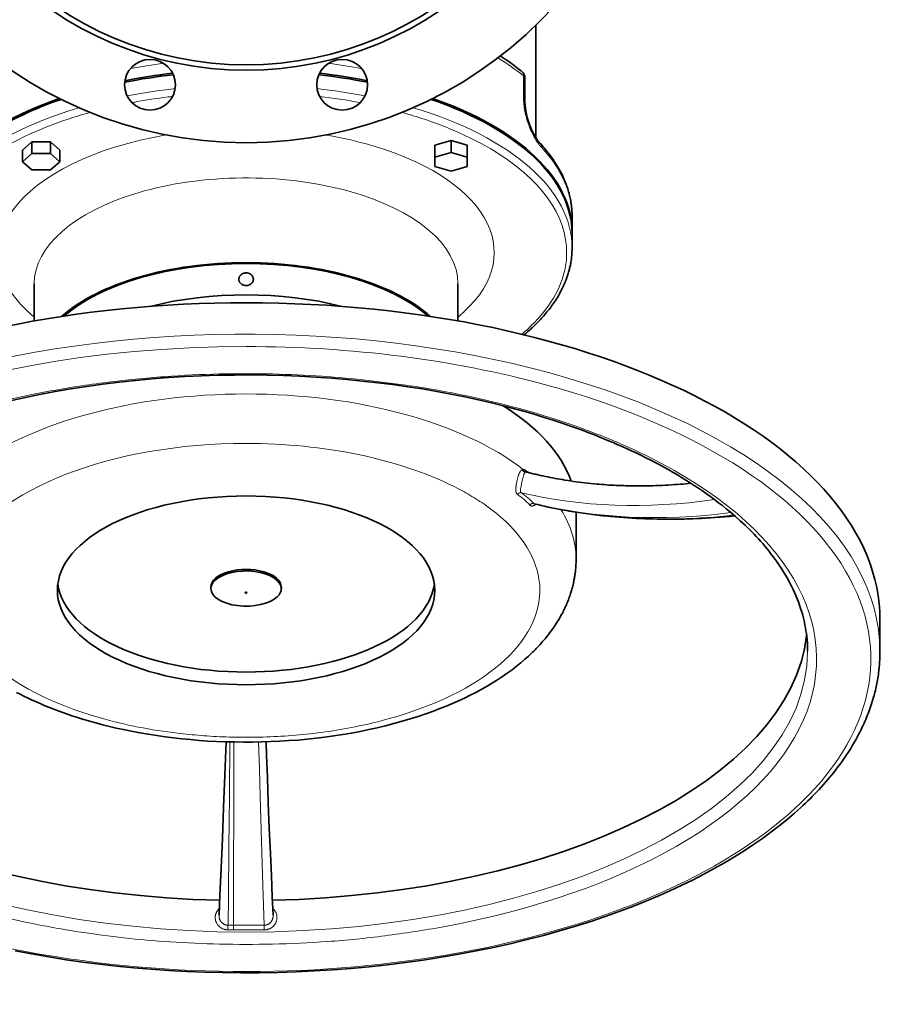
# Model space of a CAD drawing. Header units: inches. Extents: x 2797 to 3517, y 163 to 889.
# Tile 7 of 26: x 3115 to 3211, y 163 to 271. Entities that reach past the tile are written whole.
import ezdxf

# ---------------------------------------------------------------- set-up
doc = ezdxf.new("R2010")
doc.units = ezdxf.units.IN
doc.header["$MEASUREMENT"] = 0

msp = doc.modelspace()

# ---------------------------------------------------------------- linework, layer by layer
at = {"color": 7, "lineweight": 35}
for p, q in [((3171.58, 258.2), (3171.58, 270.61)), ((3116.18, 237.97), (3116.18, 242.07)), ((3162.98, 237.97), (3162.98, 242.07)), ((3176.02, 211.7), (3176.02, 216.87))]:
    msp.add_line(p, q, dxfattribs=at)
at = {"color": 7, "lineweight": 35, "ltscale": 0.000367}
msp.add_line((3170.01, 265.54), (3170.01, 265.54), dxfattribs=at)
at = {"color": 7, "lineweight": 13, "ltscale": 0.32476}
msp.add_line((3170.23, 262.43), (3170.23, 265.03), dxfattribs=at)
at = {"color": 7, "lineweight": 35, "ltscale": 0.324759}
msp.add_line((3170.38, 264.76), (3170.38, 262.16), dxfattribs=at)
at = {"color": 7, "lineweight": 35, "ltscale": 0.171846}
for p, q in [((3115.92, 257.75), (3114.88, 256.85)), ((3119.03, 256.85), (3117.99, 257.75)), ((3114.88, 255.55), (3115.92, 256.45)), ((3115.92, 254.65), (3114.88, 255.55)), ((3117.99, 256.45), (3119.03, 255.55)), ((3119.03, 255.55), (3117.99, 254.65))]:
    msp.add_line(p, q, dxfattribs=at)
at = {"color": 7, "lineweight": 35, "ltscale": 0.259808}
for p, q in [((3117.99, 257.75), (3115.92, 257.75)), ((3115.92, 256.45), (3117.99, 256.45)), ((3117.99, 254.65), (3115.92, 254.65))]:
    msp.add_line(p, q, dxfattribs=at)
at = {"color": 7, "lineweight": 35, "ltscale": 0.162379}
for p, q in [((3115.92, 256.45), (3115.92, 257.75)), ((3117.99, 256.45), (3117.99, 257.75)), ((3162.21, 257.89), (3162.21, 256.59)), ((3114.88, 256.85), (3114.88, 255.55)), ((3119.03, 255.55), (3119.03, 256.85)), ((3160.41, 256.07), (3160.41, 257.37)), ((3164.01, 256.07), (3164.01, 257.37))]:
    msp.add_line(p, q, dxfattribs=at)
at = {"color": 7, "lineweight": 35, "ltscale": 0.234187}
for p, q in [((3162.21, 257.89), (3160.41, 257.37)), ((3164.01, 257.37), (3162.21, 257.89)), ((3160.41, 256.07), (3162.21, 256.59)), ((3162.21, 256.59), (3164.01, 256.07)), ((3162.21, 254.51), (3160.41, 255.03)), ((3164.01, 255.03), (3162.21, 254.51))]:
    msp.add_line(p, q, dxfattribs=at)
at = {"color": 7, "lineweight": 35, "ltscale": 0.129904}
for p, q in [((3160.41, 255.03), (3160.41, 256.07)), ((3164.01, 256.07), (3164.01, 255.03))]:
    msp.add_line(p, q, dxfattribs=at)
at = {"color": 7, "lineweight": 35, "ltscale": 0.216505}
msp.add_line((3175.58, 249.52), (3175.58, 247.79), dxfattribs=at)
at = {"color": 7, "lineweight": 35, "ltscale": 0.194855}
msp.add_line((3175.58, 246.06), (3175.58, 247.62), dxfattribs=at)
at = {"color": 7, "lineweight": 35, "ltscale": 0.000577}
msp.add_line((3170.51, 221.31), (3170.51, 221.31), dxfattribs=at)
at = {"color": 7, "lineweight": 13, "ltscale": 0.001302}
msp.add_line((3171.39, 217.8), (3171.4, 217.79), dxfattribs=at)
at = {"color": 7, "lineweight": 35, "ltscale": 0.001144}
msp.add_line((3171.4, 217.79), (3171.4, 217.8), dxfattribs=at)
at = {"color": 7, "lineweight": 35, "ltscale": 0.000261}
msp.add_line((3181.76, 216.25), (3181.76, 216.25), dxfattribs=at)
at = {"color": 7, "lineweight": 35, "ltscale": 0.021649}
for p, q in [((3135.69, 208.44), (3135.69, 208.61)), ((3143.48, 208.44), (3143.48, 208.61))]:
    msp.add_line(p, q, dxfattribs=at)
at = {"color": 7, "lineweight": 35, "ltscale": 0.433014}
msp.add_line((3209.58, 201.52), (3209.58, 204.99), dxfattribs=at)
at = {"color": 7, "lineweight": 13, "ltscale": 0.075923}
msp.add_line((3138.19, 171.27), (3137.59, 171.27), dxfattribs=at)
at = {"color": 7, "lineweight": 13, "ltscale": 0.422809}
msp.add_line((3141.58, 171.27), (3138.19, 171.27), dxfattribs=at)
at = {"color": 7, "lineweight": 13, "ltscale": 0.174046}
msp.add_line((3138.19, 170.76), (3139.58, 170.76), dxfattribs=at)
at = {"color": 7, "lineweight": 13, "ltscale": 0.249487}
msp.add_line((3139.58, 170.76), (3141.58, 170.76), dxfattribs=at)
at = {"color": 7, "lineweight": 35}
for points in [[(3172.01, 257.62), (3171.98, 257.66), (3171.94, 257.71), (3171.9, 257.76), (3171.85, 257.81), (3171.81, 257.87), (3171.76, 257.93), (3171.71, 258), (3171.67, 258.07), (3171.62, 258.14), (3171.57, 258.22), (3171.52, 258.3), (3171.47, 258.38), (3171.42, 258.47), (3171.38, 258.55), (3171.33, 258.64), (3171.28, 258.74), (3171.23, 258.83), (3171.19, 258.93), (3171.14, 259.03), (3171.09, 259.13), (3171.05, 259.23), (3171.01, 259.34), (3170.96, 259.44), (3170.92, 259.55), (3170.88, 259.66), (3170.84, 259.77), (3170.8, 259.88), (3170.76, 259.99), (3170.73, 260.1), (3170.69, 260.22), (3170.66, 260.33), (3170.63, 260.44), (3170.6, 260.56), (3170.57, 260.67), (3170.55, 260.79), (3170.52, 260.9), (3170.5, 261.01), (3170.48, 261.12), (3170.46, 261.23), (3170.44, 261.34), (3170.43, 261.45), (3170.42, 261.56), (3170.41, 261.66), (3170.4, 261.77), (3170.39, 261.87), (3170.38, 261.97), (3170.38, 262.07), (3170.38, 262.12), (3170.38, 262.16)], [(3175.58, 249.52), (3175.58, 249.63), (3175.58, 249.74), (3175.58, 249.85), (3175.57, 249.96), (3175.57, 250.07), (3175.56, 250.18), (3175.55, 250.29), (3175.54, 250.39), (3175.53, 250.5), (3175.52, 250.61), (3175.51, 250.72), (3175.49, 250.83), (3175.48, 250.94), (3175.46, 251.05), (3175.45, 251.15), (3175.43, 251.26), (3175.4, 251.4), (3175.37, 251.55), (3175.34, 251.69), (3175.31, 251.83), (3175.27, 251.97), (3175.24, 252.11), (3175.2, 252.25), (3175.16, 252.39), (3175.1, 252.57), (3175.04, 252.75), (3174.98, 252.93), (3174.91, 253.11), (3174.86, 253.24), (3174.81, 253.37), (3174.76, 253.5), (3174.7, 253.63), (3174.65, 253.76), (3174.59, 253.89), (3174.53, 254.02), (3174.47, 254.15), (3174.4, 254.27), (3174.34, 254.4), (3174.27, 254.53), (3174.2, 254.65), (3174.13, 254.78), (3174.06, 254.9), (3173.99, 255.03), (3173.91, 255.15), (3173.82, 255.3), (3173.72, 255.45), (3173.62, 255.6), (3173.52, 255.75), (3173.42, 255.9), (3173.31, 256.05), (3173.21, 256.19), (3173.1, 256.34), (3172.99, 256.49), (3172.87, 256.63), (3172.76, 256.77), (3172.64, 256.92), (3172.52, 257.06), (3172.4, 257.2), (3172.27, 257.34), (3172.15, 257.48), (3172.01, 257.62)], [(3175.58, 246.06), (3175.58, 245.91), (3175.58, 245.77), (3175.57, 245.63), (3175.57, 245.49), (3175.56, 245.35), (3175.54, 245.21), (3175.53, 245.07), (3175.51, 244.93), (3175.5, 244.79), (3175.48, 244.65), (3175.46, 244.51), (3175.43, 244.37), (3175.41, 244.25), (3175.39, 244.14), (3175.36, 244.03), (3175.34, 243.91), (3175.31, 243.8), (3175.28, 243.68), (3175.25, 243.57), (3175.22, 243.46), (3175.19, 243.35), (3175.16, 243.23), (3175.12, 243.12), (3175.09, 243.01), (3175.05, 242.9), (3175.01, 242.79), (3174.97, 242.68), (3174.93, 242.57), (3174.87, 242.41), (3174.81, 242.26), (3174.74, 242.1), (3174.68, 241.95), (3174.61, 241.8), (3174.54, 241.64), (3174.46, 241.49), (3174.38, 241.34), (3174.28, 241.15), (3174.18, 240.96), (3174.07, 240.77), (3173.96, 240.58), (3173.86, 240.43), (3173.77, 240.28), (3173.67, 240.13), (3173.57, 239.99), (3173.47, 239.84), (3173.36, 239.69), (3173.26, 239.55), (3173.15, 239.4), (3173.04, 239.26), (3172.93, 239.12), (3172.81, 238.98), (3172.7, 238.84), (3172.58, 238.7), (3172.46, 238.56), (3172.34, 238.42), (3172.22, 238.29), (3172.08, 238.14), (3171.94, 237.99), (3171.79, 237.84), (3171.65, 237.7), (3171.5, 237.55), (3171.36, 237.41), (3171.21, 237.27), (3171.05, 237.13)], [(3138.78, 242.58), (3138.78, 242.61), (3138.78, 242.64), (3138.78, 242.67), (3138.79, 242.69), (3138.79, 242.72), (3138.8, 242.74), (3138.81, 242.77), (3138.82, 242.8), (3138.83, 242.82), (3138.84, 242.85), (3138.85, 242.87), (3138.86, 242.89), (3138.88, 242.92), (3138.89, 242.94), (3138.91, 242.97), (3138.93, 242.99), (3138.95, 243.02), (3138.97, 243.04), (3139, 243.07), (3139.01, 243.08)], [(3139.58, 241.9), (3139.55, 241.9), (3139.51, 241.9), (3139.47, 241.9), (3139.45, 241.91), (3139.42, 241.91), (3139.39, 241.91), (3139.37, 241.92), (3139.33, 241.93), (3139.3, 241.94), (3139.27, 241.95), (3139.24, 241.96), (3139.22, 241.97), (3139.2, 241.98), (3139.17, 241.99), (3139.14, 242.01), (3139.12, 242.02), (3139.09, 242.04), (3139.07, 242.05), (3139.05, 242.07), (3139.03, 242.08), (3139.01, 242.1), (3138.99, 242.12), (3138.97, 242.14), (3138.95, 242.16), (3138.93, 242.18), (3138.91, 242.2), (3138.9, 242.22), (3138.88, 242.24), (3138.87, 242.27), (3138.85, 242.29), (3138.84, 242.31), (3138.83, 242.34), (3138.82, 242.36), (3138.81, 242.39), (3138.8, 242.42), (3138.79, 242.45)], [(3139.01, 243.08), (3139.03, 243.1), (3139.06, 243.11), (3139.08, 243.13), (3139.1, 243.15), (3139.11, 243.16), (3139.13, 243.16), (3139.16, 243.18), (3139.19, 243.2), (3139.22, 243.21), (3139.24, 243.22), (3139.27, 243.23), (3139.3, 243.24), (3139.33, 243.25), (3139.36, 243.26), (3139.39, 243.27), (3139.43, 243.27), (3139.46, 243.28), (3139.49, 243.28), (3139.52, 243.29), (3139.55, 243.29), (3139.58, 243.29)], [(3139.58, 243.29), (3139.62, 243.29), (3139.66, 243.28), (3139.69, 243.28), (3139.73, 243.28), (3139.77, 243.27), (3139.8, 243.26), (3139.84, 243.25), (3139.87, 243.24), (3139.91, 243.23), (3139.94, 243.21), (3139.97, 243.2), (3140, 243.18), (3140.03, 243.17), (3140.06, 243.15), (3140.09, 243.13), (3140.12, 243.1), (3140.15, 243.08), (3140.16, 243.07), (3140.17, 243.06), (3140.19, 243.05), (3140.2, 243.03), (3140.21, 243.02), (3140.23, 243), (3140.24, 242.98), (3140.25, 242.97), (3140.26, 242.96), (3140.27, 242.94), (3140.28, 242.93), (3140.29, 242.91), (3140.3, 242.9), (3140.31, 242.88), (3140.32, 242.86), (3140.33, 242.83), (3140.34, 242.81), (3140.35, 242.78), (3140.36, 242.75), (3140.37, 242.72)], [(3140.39, 242.58), (3140.39, 242.56), (3140.38, 242.53), (3140.38, 242.5), (3140.38, 242.48), (3140.37, 242.45), (3140.36, 242.42), (3140.36, 242.4), (3140.35, 242.38), (3140.34, 242.36), (3140.34, 242.35), (3140.33, 242.33), (3140.32, 242.3), (3140.3, 242.28), (3140.29, 242.25), (3140.27, 242.22), (3140.25, 242.2), (3140.23, 242.18), (3140.21, 242.16), (3140.19, 242.14), (3140.17, 242.12), (3140.15, 242.1)], [(3140.15, 242.1), (3140.13, 242.08), (3140.11, 242.06), (3140.09, 242.05), (3140.07, 242.03), (3140.05, 242.02), (3140.04, 242.01), (3140.02, 242), (3140, 242), (3139.97, 241.98), (3139.94, 241.97), (3139.91, 241.95), (3139.87, 241.94), (3139.84, 241.93), (3139.81, 241.92), (3139.77, 241.91), (3139.73, 241.91), (3139.7, 241.9), (3139.66, 241.9), (3139.62, 241.9), (3139.58, 241.9)], [(3113.37, 229.14), (3115.05, 229.51), (3116.75, 229.86), (3118.48, 230.19), (3120.23, 230.48), (3121.99, 230.76), (3123.77, 231), (3125.57, 231.23), (3127.37, 231.42), (3129.18, 231.59), (3131, 231.73), (3132.82, 231.84), (3134.65, 231.92), (3136.47, 231.98), (3138.29, 232.01), (3140.1, 232.02), (3141.91, 232), (3143.7, 231.95), (3145.49, 231.88), (3147.25, 231.79), (3149, 231.66), (3150.74, 231.52), (3152.45, 231.35), (3154.14, 231.16), (3155.8, 230.95), (3157.45, 230.72), (3159.06, 230.47), (3160.65, 230.19), (3162.2, 229.9), (3163.73, 229.59), (3165.23, 229.27), (3166.69, 228.93), (3168.12, 228.57), (3169.52, 228.2)], [(3169.52, 228.2), (3170.5, 227.93), (3171.49, 227.64), (3172.49, 227.34), (3173.49, 227.02), (3174.49, 226.69), (3175.5, 226.34), (3176.51, 225.98), (3177.53, 225.6), (3178.05, 225.4), (3178.57, 225.19), (3179.09, 224.98), (3179.61, 224.76), (3180.13, 224.55), (3180.65, 224.32), (3181.17, 224.09), (3181.68, 223.86), (3182.2, 223.62), (3182.72, 223.37), (3183.23, 223.12), (3183.74, 222.87), (3184.26, 222.61), (3184.77, 222.35), (3185.27, 222.08), (3185.78, 221.8), (3186.26, 221.53), (3186.74, 221.26), (3187.21, 220.98), (3187.68, 220.7), (3188.15, 220.41), (3188.62, 220.12), (3189.08, 219.82), (3189.54, 219.51), (3189.99, 219.21), (3190.44, 218.89), (3190.89, 218.57), (3191.33, 218.25), (3191.76, 217.92), (3192.19, 217.59), (3192.61, 217.25), (3193.03, 216.9), (3193.32, 216.66), (3193.61, 216.41), (3194.15, 215.93), (3194.68, 215.44), (3195.19, 214.94), (3195.44, 214.69), (3195.68, 214.43), (3195.92, 214.18), (3196.16, 213.92), (3196.4, 213.66), (3196.63, 213.4), (3196.86, 213.13), (3197.08, 212.86), (3197.3, 212.6), (3197.51, 212.32), (3197.84, 211.9), (3198.15, 211.46), (3198.45, 211.03), (3198.74, 210.59), (3198.98, 210.2), (3199.21, 209.81), (3199.43, 209.43), (3199.64, 209.03), (3199.82, 208.69), (3199.99, 208.35), (3200.14, 208), (3200.3, 207.66), (3200.44, 207.31), (3200.57, 206.96), (3200.7, 206.6), (3200.82, 206.25), (3200.92, 205.94), (3201.01, 205.64), (3201.09, 205.33), (3201.17, 205.03), (3201.24, 204.72), (3201.3, 204.41), (3201.36, 204.09), (3201.41, 203.78), (3201.45, 203.49), (3201.49, 203.19), (3201.53, 202.78), (3201.56, 202.36), (3201.58, 201.94), (3201.58, 201.52)], [(3178.04, 220), (3177.66, 220.03), (3177.28, 220.07), (3176.97, 220.11), (3176.66, 220.15), (3176.34, 220.19), (3176.03, 220.23), (3175.72, 220.27), (3175.41, 220.32), (3175.1, 220.36), (3174.79, 220.41), (3174.51, 220.46), (3174.24, 220.51), (3173.97, 220.55), (3173.7, 220.6), (3173.43, 220.65), (3173.17, 220.71), (3172.9, 220.76), (3172.63, 220.82), (3172.36, 220.87), (3172.1, 220.93), (3171.83, 220.99), (3171.56, 221.05), (3171.3, 221.11), (3171.04, 221.18), (3170.77, 221.24), (3170.51, 221.31)], [(3178.04, 220), (3178.3, 219.97), (3178.57, 219.95), (3178.84, 219.93), (3179.11, 219.91), (3179.38, 219.89), (3179.64, 219.87), (3179.91, 219.86), (3180.18, 219.84), (3180.45, 219.83), (3180.72, 219.82), (3180.99, 219.81), (3181.26, 219.8), (3181.54, 219.79), (3181.81, 219.79), (3182.09, 219.78), (3182.37, 219.78), (3182.67, 219.77), (3182.98, 219.77), (3183.28, 219.77), (3183.58, 219.78), (3183.88, 219.78), (3184.19, 219.79), (3184.51, 219.79), (3184.83, 219.8), (3185.18, 219.82), (3185.52, 219.83), (3185.86, 219.85), (3186.2, 219.87), (3186.55, 219.89), (3186.9, 219.91), (3187.2, 219.93), (3187.51, 219.95), (3187.81, 219.98), (3188.11, 220), (3188.41, 220.03), (3188.71, 220.06)], [(3181.76, 216.25), (3181.27, 216.28), (3180.78, 216.32), (3180.3, 216.36), (3179.82, 216.4), (3179.53, 216.43), (3179.25, 216.46), (3178.96, 216.48), (3178.68, 216.52), (3178.41, 216.55), (3178.14, 216.58), (3177.88, 216.61), (3177.61, 216.64), (3177.35, 216.68), (3177.09, 216.71), (3176.82, 216.75), (3176.56, 216.79), (3176.3, 216.83), (3176.04, 216.87), (3175.78, 216.91), (3175.52, 216.95), (3175.26, 216.99), (3175, 217.04), (3174.74, 217.08), (3174.49, 217.13), (3174.1, 217.2), (3173.71, 217.28), (3173.32, 217.36), (3172.93, 217.44), (3172.55, 217.53), (3172.17, 217.61), (3171.78, 217.7), (3171.4, 217.79)], [(3181.76, 216.25), (3182.22, 216.22), (3182.68, 216.19), (3183.14, 216.17), (3183.6, 216.15), (3184.06, 216.13), (3184.52, 216.12), (3184.98, 216.11), (3185.45, 216.1), (3186, 216.1), (3186.51, 216.1), (3186.99, 216.1), (3187.47, 216.1), (3187.95, 216.11), (3188.42, 216.13), (3188.9, 216.14), (3189.38, 216.16), (3189.86, 216.18), (3190.36, 216.21), (3190.89, 216.24), (3191.42, 216.28), (3191.95, 216.32), (3192.48, 216.37), (3193.01, 216.41), (3193.54, 216.47)], [(3176.02, 211.7), (3176.02, 211.5), (3176.02, 211.3), (3176.01, 211.1), (3176, 210.9), (3175.98, 210.71), (3175.96, 210.51), (3175.94, 210.31), (3175.92, 210.11), (3175.9, 209.98), (3175.88, 209.85), (3175.86, 209.73), (3175.84, 209.6), (3175.82, 209.48), (3175.79, 209.35), (3175.77, 209.23), (3175.74, 209.1), (3175.72, 208.98), (3175.69, 208.86), (3175.66, 208.73), (3175.63, 208.61), (3175.59, 208.49), (3175.56, 208.36), (3175.52, 208.24), (3175.49, 208.12), (3175.45, 208), (3175.41, 207.88), (3175.37, 207.74), (3175.32, 207.6), (3175.27, 207.47), (3175.22, 207.33), (3175.17, 207.19), (3175.12, 207.06), (3175.06, 206.92), (3175.01, 206.79), (3174.95, 206.66), (3174.89, 206.52), (3174.83, 206.39), (3174.77, 206.26), (3174.71, 206.13), (3174.64, 206), (3174.58, 205.87), (3174.51, 205.74), (3174.41, 205.56), (3174.31, 205.38), (3174.21, 205.2), (3174.11, 205.02), (3173.98, 204.8), (3173.84, 204.59), (3173.7, 204.38), (3173.56, 204.18), (3173.42, 203.97), (3173.28, 203.77), (3173.13, 203.57), (3172.98, 203.37), (3172.85, 203.21), (3172.72, 203.05), (3172.59, 202.89), (3172.46, 202.73), (3172.32, 202.58), (3172.19, 202.43), (3172.05, 202.27), (3171.91, 202.12), (3171.77, 201.98), (3171.63, 201.83), (3171.49, 201.68), (3171.34, 201.54), (3171.2, 201.4), (3171.05, 201.26), (3170.9, 201.12), (3170.75, 200.98)], [(3209.58, 201.52), (3209.58, 201.22), (3209.57, 200.92), (3209.56, 200.62), (3209.54, 200.31), (3209.52, 200.01), (3209.49, 199.71), (3209.46, 199.41), (3209.42, 199.12), (3209.4, 198.92), (3209.37, 198.73), (3209.34, 198.54), (3209.31, 198.34), (3209.27, 198.15), (3209.23, 197.96), (3209.2, 197.77), (3209.16, 197.58), (3209.11, 197.39), (3209.07, 197.2), (3209.02, 197.01), (3208.98, 196.82), (3208.93, 196.64), (3208.87, 196.45), (3208.76, 196.07), (3208.65, 195.7), (3208.58, 195.48), (3208.5, 195.27), (3208.43, 195.05), (3208.35, 194.84), (3208.27, 194.63), (3208.18, 194.41), (3208.1, 194.2), (3208.01, 193.99), (3207.92, 193.78), (3207.83, 193.57), (3207.73, 193.36), (3207.63, 193.15), (3207.53, 192.94), (3207.43, 192.73), (3207.33, 192.53), (3207.22, 192.32), (3207.06, 192.03), (3206.9, 191.73), (3206.73, 191.44), (3206.56, 191.15), (3206.35, 190.8), (3206.13, 190.45), (3205.9, 190.1), (3205.67, 189.76), (3205.43, 189.41), (3205.19, 189.07), (3204.94, 188.74), (3204.68, 188.4), (3204.47, 188.13), (3204.25, 187.86), (3204.02, 187.59), (3203.8, 187.32), (3203.56, 187.05), (3203.33, 186.79), (3203.09, 186.52), (3202.85, 186.26), (3202.61, 186), (3202.36, 185.75), (3202.11, 185.49), (3201.86, 185.24), (3201.6, 184.99), (3201.34, 184.74), (3201.08, 184.49), (3200.81, 184.24)], [(3170.75, 200.98), (3170.38, 200.64), (3169.92, 200.25), (3169.44, 199.87), (3168.95, 199.48), (3168.43, 199.11), (3167.9, 198.74), (3167.35, 198.38), (3166.78, 198.02), (3166.19, 197.67), (3165.55, 197.31), (3164.95, 196.98), (3164.33, 196.66), (3163.69, 196.35), (3163.03, 196.05), (3162.36, 195.75), (3161.68, 195.46), (3160.98, 195.18), (3160.26, 194.91), (3159.42, 194.61), (3158.57, 194.32), (3157.7, 194.05), (3156.81, 193.79), (3155.91, 193.54), (3154.99, 193.3), (3154.06, 193.08), (3153.12, 192.87), (3152.17, 192.67), (3151.21, 192.49), (3150.25, 192.33), (3149.27, 192.18), (3148.29, 192.04), (3147.31, 191.92), (3146.31, 191.82), (3145.32, 191.72), (3144.31, 191.65), (3143.31, 191.58), (3142.3, 191.54), (3141.3, 191.51), (3140.29, 191.49), (3139.3, 191.48), (3138.3, 191.5), (3137.31, 191.52), (3136.33, 191.56), (3135.35, 191.61), (3134.39, 191.68), (3133.43, 191.76), (3132.49, 191.85), (3131.55, 191.96), (3130.63, 192.08), (3129.72, 192.2), (3128.77, 192.35), (3127.85, 192.51), (3126.93, 192.68), (3126.04, 192.87), (3125.25, 193.04), (3124.48, 193.22), (3123.72, 193.41), (3122.98, 193.61)], [(3114.23, 196.98), (3114.63, 196.77), (3115.04, 196.56), (3115.5, 196.34), (3115.96, 196.13), (3116.42, 195.92), (3116.9, 195.71), (3117.37, 195.51), (3117.86, 195.31), (3118.35, 195.12), (3118.84, 194.94), (3119.34, 194.75), (3119.85, 194.58), (3120.35, 194.4), (3120.87, 194.23), (3121.39, 194.07), (3121.91, 193.91), (3122.44, 193.76), (3122.98, 193.61)], [(3136.6, 172.37), (3136.69, 174.54), (3136.83, 177.58), (3136.96, 180.83), (3137.1, 184.27), (3137.23, 187.83), (3137.37, 191.52)], [(3142.57, 172.37), (3142.47, 174.39), (3142.37, 176.71), (3142.26, 179.19), (3142.14, 182), (3142.03, 184.77), (3141.93, 187.57), (3141.84, 190), (3141.79, 191.52)], [(3200.81, 184.24), (3200.14, 183.65), (3199.32, 182.94), (3198.45, 182.24), (3197.54, 181.54), (3196.59, 180.85), (3195.61, 180.17), (3194.58, 179.49), (3193.51, 178.83), (3192.41, 178.17), (3191.21, 177.49), (3190.05, 176.86), (3188.86, 176.25), (3187.63, 175.65), (3186.36, 175.06), (3185.06, 174.49), (3183.73, 173.92), (3182.36, 173.38), (3180.96, 172.85), (3179.33, 172.26), (3177.66, 171.7), (3175.95, 171.16), (3174.2, 170.64), (3172.42, 170.14), (3170.61, 169.68), (3168.76, 169.23), (3166.89, 168.82), (3164.99, 168.43), (3163.07, 168.07), (3161.12, 167.73), (3159.15, 167.43), (3157.17, 167.15), (3155.17, 166.91), (3153.17, 166.69), (3151.15, 166.51), (3149.13, 166.35), (3147.1, 166.23), (3145.07, 166.13), (3143.04, 166.06), (3141.02, 166.03), (3139, 166.02), (3137, 166.05), (3135, 166.1), (3133.02, 166.18), (3131.05, 166.28), (3129.1, 166.42), (3127.18, 166.58), (3125.27, 166.77), (3123.39, 166.98), (3121.54, 167.21), (3119.71, 167.47), (3117.8, 167.77), (3115.92, 168.1), (3114.07, 168.45)]]:
    msp.add_lwpolyline(points, dxfattribs=at)
at = {"color": 7, "lineweight": 13}
for points in [[(3172.19, 257.15), (3172.14, 257.2), (3172.1, 257.25), (3172.05, 257.31), (3172, 257.36), (3171.96, 257.42), (3171.91, 257.48), (3171.87, 257.54), (3171.83, 257.6), (3171.78, 257.66), (3171.74, 257.73), (3171.7, 257.78), (3171.66, 257.84), (3171.62, 257.9), (3171.59, 257.95), (3171.57, 257.99), (3171.53, 258.05), (3171.49, 258.11)], [(3170.06, 221.57), (3170.05, 221.57), (3170.04, 221.56), (3170.02, 221.55), (3170.01, 221.54), (3170, 221.53), (3169.98, 221.52), (3169.96, 221.5), (3169.94, 221.48), (3169.93, 221.47), (3169.92, 221.46), (3169.91, 221.45), (3169.9, 221.43), (3169.88, 221.41), (3169.86, 221.38), (3169.84, 221.35), (3169.83, 221.33), (3169.82, 221.31), (3169.81, 221.28), (3169.8, 221.26), (3169.78, 221.22), (3169.76, 221.19), (3169.75, 221.17), (3169.74, 221.14), (3169.73, 221.11), (3169.71, 221.05), (3169.68, 220.99), (3169.66, 220.93), (3169.65, 220.89), (3169.64, 220.85), (3169.61, 220.77), (3169.59, 220.69), (3169.57, 220.61), (3169.55, 220.56), (3169.54, 220.5), (3169.53, 220.44), (3169.51, 220.39), (3169.49, 220.28), (3169.47, 220.17), (3169.45, 220.06), (3169.43, 220), (3169.42, 219.95), (3169.41, 219.87), (3169.4, 219.8), (3169.39, 219.72), (3169.38, 219.68), (3169.38, 219.64), (3169.38, 219.6), (3169.37, 219.56), (3169.37, 219.5), (3169.36, 219.44), (3169.36, 219.41), (3169.36, 219.39), (3169.36, 219.34), (3169.36, 219.3), (3169.36, 219.25), (3169.37, 219.23), (3169.37, 219.21), (3169.37, 219.19), (3169.37, 219.17), (3169.38, 219.13), (3169.38, 219.11), (3169.39, 219.1), (3169.39, 219.07), (3169.4, 219.05), (3169.41, 219.03), (3169.42, 219), (3169.43, 218.98), (3169.44, 218.95), (3169.45, 218.94), (3169.45, 218.93), (3169.46, 218.92), (3169.47, 218.91), (3169.48, 218.89), (3169.5, 218.87), (3169.51, 218.86), (3169.53, 218.84), (3169.54, 218.83), (3169.56, 218.82)], [(3170.22, 220.89), (3170.2, 220.83), (3170.18, 220.77), (3170.17, 220.7), (3170.15, 220.64), (3170.12, 220.51), (3170.08, 220.37), (3170.05, 220.24)], [(3170.46, 221.31), (3170.44, 221.32), (3170.42, 221.33), (3170.4, 221.34), (3170.38, 221.35), (3170.36, 221.36), (3170.34, 221.37), (3170.32, 221.38), (3170.3, 221.4), (3170.29, 221.41), (3170.27, 221.43), (3170.26, 221.45), (3170.24, 221.47), (3170.23, 221.49), (3170.22, 221.51), (3170.21, 221.53), (3170.2, 221.55), (3170.19, 221.58), (3170.18, 221.6)], [(3170.3, 221.13), (3170.28, 221.1), (3170.27, 221.06), (3170.26, 221.02), (3170.25, 220.99), (3170.24, 220.95), (3170.22, 220.89)], [(3170.51, 221.31), (3170.5, 221.32), (3170.49, 221.34), (3170.48, 221.35), (3170.47, 221.37), (3170.46, 221.38), (3170.45, 221.4), (3170.45, 221.42), (3170.44, 221.44), (3170.44, 221.46), (3170.44, 221.47), (3170.43, 221.49), (3170.43, 221.51)], [(3169.56, 218.82), (3169.58, 218.84), (3169.59, 218.86), (3169.6, 218.87), (3169.61, 218.88), (3169.62, 218.9), (3169.63, 218.91), (3169.65, 218.92), (3169.67, 218.94), (3169.69, 218.95), (3169.71, 218.97), (3169.73, 218.98), (3169.75, 218.99), (3169.77, 219), (3169.79, 219.01), (3169.81, 219.02), (3169.83, 219.02), (3169.85, 219.03), (3169.86, 219.03), (3169.87, 219.03), (3169.88, 219.03), (3169.89, 219.03), (3169.91, 219.03), (3169.92, 219.03), (3169.94, 219.03), (3169.96, 219.03)], [(3169.91, 219.53), (3169.9, 219.46), (3169.9, 219.43), (3169.9, 219.39), (3169.89, 219.36), (3169.89, 219.33), (3169.89, 219.29), (3169.89, 219.25), (3169.89, 219.23), (3169.89, 219.21)], [(3170.9, 217.66), (3170.91, 217.68), (3170.93, 217.7), (3170.95, 217.71), (3170.97, 217.73), (3170.99, 217.75), (3171.01, 217.76), (3171.04, 217.78), (3171.06, 217.79), (3171.08, 217.8), (3171.11, 217.81), (3171.13, 217.82), (3171.15, 217.83), (3171.18, 217.84), (3171.2, 217.84), (3171.23, 217.84), (3171.24, 217.84), (3171.25, 217.84), (3171.27, 217.84), (3171.28, 217.84), (3171.3, 217.84), (3171.32, 217.84), (3171.34, 217.83)], [(3170.9, 217.66), (3170.91, 217.65), (3170.91, 217.64), (3170.92, 217.63), (3170.93, 217.63), (3170.94, 217.62), (3170.95, 217.61), (3170.97, 217.6), (3170.98, 217.59), (3170.99, 217.59), (3171.01, 217.58), (3171.03, 217.57), (3171.05, 217.57), (3171.06, 217.56), (3171.08, 217.56), (3171.1, 217.55), (3171.12, 217.55), (3171.13, 217.55), (3171.14, 217.55), (3171.16, 217.55), (3171.18, 217.55), (3171.2, 217.56), (3171.22, 217.56), (3171.23, 217.56), (3171.24, 217.56), (3171.27, 217.57), (3171.3, 217.58), (3171.33, 217.59), (3171.36, 217.6), (3171.39, 217.61), (3171.42, 217.62), (3171.44, 217.63)], [(3137.8, 191.51), (3137.74, 185.54), (3137.68, 179.83), (3137.62, 174.43), (3137.59, 171.27)], [(3140.96, 191.5), (3141.05, 188.51), (3141.13, 185.57), (3141.24, 181.75), (3141.35, 178.07), (3141.46, 174.55), (3141.58, 171.27)], [(3136.63, 173.12), (3136.6, 173.09), (3136.58, 173.07), (3136.55, 173.05), (3136.53, 173.02), (3136.51, 173), (3136.5, 172.99), (3136.47, 172.95), (3136.44, 172.91), (3136.41, 172.88), (3136.39, 172.84), (3136.36, 172.8), (3136.34, 172.76), (3136.32, 172.72), (3136.3, 172.68), (3136.28, 172.64), (3136.26, 172.6), (3136.25, 172.56), (3136.23, 172.51), (3136.22, 172.47), (3136.21, 172.43), (3136.2, 172.38), (3136.19, 172.34), (3136.18, 172.3), (3136.18, 172.25), (3136.18, 172.21), (3136.17, 172.16), (3136.17, 172.12), (3136.17, 172.08), (3136.18, 172.03), (3136.18, 171.99), (3136.19, 171.95), (3136.19, 171.9), (3136.2, 171.86), (3136.21, 171.82), (3136.22, 171.77), (3136.23, 171.73), (3136.25, 171.69), (3136.26, 171.65), (3136.28, 171.6), (3136.3, 171.56), (3136.32, 171.52), (3136.34, 171.48), (3136.36, 171.44), (3136.39, 171.41), (3136.41, 171.37), (3136.44, 171.33), (3136.47, 171.29), (3136.49, 171.26), (3136.53, 171.22), (3136.56, 171.19), (3136.59, 171.16), (3136.62, 171.13), (3136.66, 171.1), (3136.7, 171.07), (3136.73, 171.04), (3136.77, 171.01), (3136.81, 170.99), (3136.85, 170.96), (3136.89, 170.94), (3136.93, 170.92), (3136.98, 170.89), (3137.02, 170.88), (3137.06, 170.86), (3137.11, 170.84), (3137.15, 170.83), (3137.2, 170.81), (3137.25, 170.8), (3137.29, 170.79), (3137.34, 170.78), (3137.39, 170.77), (3137.43, 170.77), (3137.48, 170.76), (3137.53, 170.76), (3137.58, 170.76)], [(3141.58, 170.76), (3141.63, 170.76), (3141.67, 170.76), (3141.72, 170.76), (3141.77, 170.77), (3141.81, 170.78), (3141.86, 170.78), (3141.91, 170.79), (3141.95, 170.81), (3142, 170.82), (3142.04, 170.83), (3142.08, 170.85), (3142.13, 170.87), (3142.17, 170.88), (3142.21, 170.9), (3142.25, 170.92), (3142.3, 170.95), (3142.34, 170.97), (3142.38, 171), (3142.42, 171.02), (3142.46, 171.05), (3142.49, 171.08), (3142.53, 171.11), (3142.56, 171.14), (3142.6, 171.18), (3142.63, 171.21), (3142.66, 171.25), (3142.69, 171.28), (3142.72, 171.32), (3142.75, 171.35), (3142.77, 171.39), (3142.8, 171.43), (3142.82, 171.47), (3142.84, 171.51), (3142.86, 171.55), (3142.88, 171.59), (3142.9, 171.63), (3142.91, 171.68), (3142.93, 171.72), (3142.94, 171.76), (3142.95, 171.81), (3142.96, 171.85), (3142.97, 171.89), (3142.98, 171.94), (3142.98, 171.98), (3142.99, 172.03), (3142.99, 172.07), (3142.99, 172.12), (3142.99, 172.16), (3142.99, 172.2), (3142.99, 172.25), (3142.98, 172.29), (3142.97, 172.34), (3142.97, 172.38), (3142.96, 172.42), (3142.94, 172.47), (3142.93, 172.51), (3142.92, 172.55), (3142.9, 172.59), (3142.89, 172.64), (3142.87, 172.68), (3142.85, 172.72), (3142.83, 172.76), (3142.8, 172.79), (3142.78, 172.83), (3142.76, 172.87), (3142.73, 172.91), (3142.7, 172.94), (3142.67, 172.98), (3142.64, 173.01), (3142.61, 173.04), (3142.59, 173.07), (3142.56, 173.09), (3142.53, 173.12)], [(3137.59, 171.27), (3137.55, 171.27), (3137.52, 171.27), (3137.48, 171.28), (3137.45, 171.28), (3137.41, 171.29), (3137.38, 171.29), (3137.35, 171.3), (3137.31, 171.31), (3137.28, 171.32), (3137.26, 171.33), (3137.23, 171.34), (3137.2, 171.36), (3137.18, 171.36), (3137.16, 171.37), (3137.15, 171.38), (3137.13, 171.39), (3137.11, 171.4), (3137.09, 171.41), (3137.07, 171.43), (3137.04, 171.45), (3137.01, 171.47), (3136.98, 171.49), (3136.96, 171.51), (3136.93, 171.53), (3136.91, 171.56), (3136.88, 171.58), (3136.86, 171.61), (3136.84, 171.63), (3136.83, 171.65), (3136.81, 171.66), (3136.8, 171.68), (3136.79, 171.7), (3136.78, 171.71), (3136.77, 171.73), (3136.75, 171.77), (3136.73, 171.8), (3136.71, 171.84), (3136.69, 171.87), (3136.67, 171.91), (3136.66, 171.95), (3136.65, 171.99), (3136.63, 172.02), (3136.62, 172.06), (3136.62, 172.1), (3136.61, 172.14), (3136.6, 172.18), (3136.6, 172.21), (3136.6, 172.25), (3136.6, 172.29), (3136.59, 172.33), (3136.6, 172.37)], [(3142.57, 172.37), (3142.57, 172.33), (3142.57, 172.29), (3142.57, 172.25), (3142.56, 172.21), (3142.56, 172.17), (3142.55, 172.13), (3142.55, 172.09), (3142.54, 172.05), (3142.53, 172.01), (3142.51, 171.97), (3142.5, 171.93), (3142.49, 171.9), (3142.47, 171.86), (3142.45, 171.82), (3142.43, 171.79), (3142.41, 171.75), (3142.39, 171.72), (3142.37, 171.69), (3142.35, 171.66), (3142.32, 171.63), (3142.3, 171.6), (3142.27, 171.57), (3142.24, 171.54), (3142.21, 171.51), (3142.18, 171.49), (3142.15, 171.46), (3142.12, 171.44), (3142.08, 171.42), (3142.05, 171.4), (3142.03, 171.39), (3142.02, 171.38), (3141.99, 171.37), (3141.96, 171.35), (3141.93, 171.34), (3141.91, 171.33), (3141.87, 171.32), (3141.84, 171.31), (3141.8, 171.3), (3141.76, 171.29), (3141.72, 171.28), (3141.69, 171.28), (3141.65, 171.27), (3141.61, 171.27), (3141.58, 171.27)], [(3141.58, 170.76), (3141.58, 170.86), (3141.58, 170.97), (3141.58, 171.08), (3141.58, 171.14), (3141.58, 171.19), (3141.58, 171.23), (3141.58, 171.27)]]:
    msp.add_lwpolyline(points, dxfattribs=at)
at = {"color": 7, "lineweight": 35}
for centre, radius in [((3139.58, 303.66), 46), ((3139.58, 303.66), 38), ((3139.58, 303.66), 37.4), ((3128.97, 264.05), 2.8), ((3150.19, 264.05), 2.8)]:
    msp.add_circle(centre, radius, dxfattribs=at)
at = {"color": 7, "lineweight": 13}
for centre, radius, start, end in [((3138.82, 202.37), 64.59, 97.4289, 100.7217), ((3169.67, 265.11), 0.547, 40.9533, 50.585), ((3169.63, 265.09), 0.594, 20.2058, 40.6629), ((3169.48, 265.03), 0.755, 359.4071, 20.0181), ((3138.44, 201.94), 61.22, 100.4456, 100.7797), ((3138.9, 199.26), 63.94, 97.1331, 100.4218), ((3139.23, 196.83), 66.39, 96.7244, 97.1546), ((3140.25, 199.2), 64, 79.2569, 83.3085), ((3176.6, 262.45), 6.37, 180.1628, 186.621), ((3135.9, 212.32), 50.53, 105.5378, 108.1466), ((3143.35, 212.59), 50.24, 71.5211, 74.4688), ((3178.2, 262.62), 7.98, 186.5567, 192.064), ((3179.5, 262.89), 9.3, 192.0128, 196.8898), ((3145.15, 217.94), 44.6, 67.912, 71.5373), ((3180.21, 263.1), 10.04, 196.8477, 201.3603), ((3147.47, 223.63), 38.45, 63.8036, 67.9249), ((3180.09, 263.04), 9.91, 201.3167, 205.736), ((3179.04, 262.53), 8.75, 205.6808, 210.3496), ((3166.08, 245.54), 8.9, 357.406, 9.0397), ((3165.91, 245.56), 9.08, 346.0289, 357.3292), ((3152.93, 250.67), 15.86, 309.3486, 312.4358), ((3157, 251.98), 20.23, 310.0918, 312.4486), ((3139.24, 111.47), 120.67, 94.1199, 97.1408), ((3139.54, 107.48), 124.68, 91.3141, 94.126), ((3139.58, 106.21), 125.95, 88.6705, 91.3185), ((3139.62, 107.35), 124.81, 86.1551, 88.6738), ((3139.83, 110.46), 121.69, 83.7409, 86.1574), ((3138.37, 118.29), 113.8, 97.1327, 100.4213), ((3140.34, 115.06), 117.05, 81.4069, 83.7426), ((3141.19, 120.7), 111.36, 79.1366, 81.4081), ((3150.87, 155.13), 75.53, 66.9371, 69.8795), ((3154.3, 163.13), 66.83, 63.5527, 66.9467), ((3170.18, 221.32), 0.278, 89.9599, 115.2802), ((3170.2, 221.3), 0.295, 69.5779, 93.5698), ((3170.14, 221.13), 0.48, 51.9278, 69.5602), ((3170.92, 220.89), 0.664, 149.3031, 157.9841), ((3170.56, 221.1), 0.251, 131.661, 149.9853), ((3170.48, 221.19), 0.122, 98.1984, 131.1706), ((3161.84, 210.18), 14.22, 51.0834, 52.8167), ((3170.47, 221.18), 0.139, 74.4827, 96.4693), ((3149.22, 193.05), 29.8, 59.599, 63.5659), ((3177.21, 218.39), 7.38, 168.3651, 171.1494), ((3185.43, 216.75), 15.77, 167.2149, 168.5416), ((3151.55, 197), 25.21, 54.9165, 59.617), ((3170.41, 219.23), 0.523, 181.3831, 188.2948), ((3170.16, 219.19), 0.272, 188.0865, 199.5269), ((3170.04, 219.14), 0.142, 198.3843, 235.8217), ((3171.43, 217.91), 0.119, 220.8054, 253.9619), ((3170.91, 218.67), 1.16, 297.4779, 307.4531), ((3163.81, 208.24), 8.21, 358.895, 12.0653), ((3141.11, 245.79), 53.65, 280.411, 284.0451), ((3139.46, 254.69), 62.66, 263.7409, 266.1575), ((3139.76, 254.16), 62.14, 274.1201, 277.1411), ((3140.21, 250.65), 58.6, 277.1331, 280.4218), ((3139.57, 256.29), 64.27, 266.1551, 268.6738), ((3139.58, 256.88), 64.86, 268.6705, 271.3185), ((-223541.41, 373.01), 226679.7, 359.949007, 359.95412), ((3139.6, 256.22), 64.2, 271.3141, 274.1261), ((3137.97, 280.61), 111.35, 259.1366, 261.4081), ((3138.28, 255.52), 84.76, 269.5281, 269.9415), ((3151.04, 170.96), 12.85, 178.6229, 180.9077), ((3140.79, 283.03), 113.8, 277.1327, 280.4213), ((3138.83, 286.25), 117.05, 261.4069, 263.7426), ((3139.33, 290.85), 121.69, 263.7409, 266.1575), ((3139.92, 289.84), 120.68, 274.1199, 277.1407), ((3139.55, 293.97), 124.81, 266.1551, 268.6738), ((3139.58, 295.11), 125.95, 268.6705, 271.3185), ((3139.62, 293.84), 124.68, 271.3141, 274.126)]:
    msp.add_arc(centre, radius, start, end, dxfattribs=at)
at = {"color": 7, "lineweight": 35}
for centre, radius, start, end in [((3169.38, 264.76), 1, 0.0022, 50.6133), ((3139.38, 242.58), 0.603, 180.0045, 193.0162), ((3139.78, 242.58), 0.604, 359.9969, 13.0266), ((3156.89, 252.62), 21, 309.5937, 312.441)]:
    msp.add_arc(centre, radius, start, end, dxfattribs=at)
at = {"color": 7, "lineweight": 13}
for centre, major_axis, ratio, start_param, end_param in [((3139.58, 249), (-36, 0), 0.5, 4.349627, 4.456555), ((3139.58, 255.58), (-36, 0), 0.5, 3.693767, 3.829628), ((3169.38, 264.76), (-1, 0), 0.5, 3.141617, 3.693767), ((3139.58, 246.06), (36, 0), 0.5, 1.790461, 1.943977), ((3139.58, 246.06), (36, 0), 0.5, 1.197616, 1.351132), ((3169.38, 262.16), (1, 0), 0.5, 0.000049, 0.552174), ((3139.58, 246.06), (36, 0), 0.5, 2.108714, 3.140836), ((3139.58, 246.06), (36, 0), 0.5, 0, 1.032879), ((3139.58, 245.54), (35.4, 0), 0.5, 2.151636, 3.131549), ((3139.58, 245.54), (27.4, 0), 0.500002, 1.898448, 3.688728), ((3139.54, 245.46), (27.48, 0.03), 0.501252, 1.070168, 1.241989), ((3139.58, 245.54), (35.4, 0), 0.5, 0.079028, 0.792041), ((3171.28, 256.94), (0.729, 0.683), 0.784744, 5.649114, 6.282813), ((3139.58, 245.54), (27.4, 0), 0.5, 5.783186, 7.353981), ((3139.58, 249.52), (-36, 0), 0.5, 3.141593, 3.579372), ((3139.58, 242.07), (23.4, 0), 0.5, 1.070796, 3.140789), ((3139.58, 242.07), (23.4, 0), 0.5, 0.000175, 1.070796), ((3139.58, 245.54), (35.4, 0), 0.5, 5.783185, 6.160145), ((3139.58, 201.52), (70, 0), 0.5, 1.070796, 3.141593), ((3139.58, 200.66), (69, 0), 0.5, 1.570796, 5.783188), ((3139.56, 200.62), (69.04, 0.01), 0.500253, 1.070685, 1.570388), ((3139.58, 201.52), (70, 0), 0.5, 0.000168, 1.070796), ((3139.58, 200.66), (69, 0), 0.500001, 5.783185, 7.353984), ((3139.58, 200.66), (63, 0), 0.5, 1.924052, 3.928594), ((3139.58, 211.7), (36.44, 0), 0.5, 0.574031, 2.567453), ((3139.58, 200.66), (63, 0), 0.5, 0.93766, 1.203933), ((3139.58, 208.24), (-32.44, 0), 0.5, 4.712389, 7.353982), ((3139.58, 208.24), (32.44, 0), 0.5, 0.787001, 1.570796), ((3139.58, 200.66), (63, 0), 0.5, 5.065644, 7.070187), ((3170.4, 221.67), (0.197, -0.348), 0.865395, 4.511423, 5.692274), ((3204.38, 286.98), (-53.52, -55.06), 0.720797, 0.397367, 0.52619), ((3167.72, 216.25), (4.23, -2.84), 0.620695, 1.197811, 1.551449), ((3168, 216.27), (4.35, -2.86), 0.650775, 1.191012, 1.547214), ((3204.69, 287.09), (-54.45, -57.66), 0.711793, 0.390419, 0.727424), ((3139.58, 208.24), (32.44, 0), 0.5, 0.105769, 0.617198), ((3206.96, 287.62), (-55.76, -59.02), 0.718909, 0.387058, 0.721566), ((3139.58, 211.7), (36.44, 0), 0.5, 0.000059, 0.303743), ((3207.94, 287.05), (-56.2, -58.23), 0.720979, 0.546674, 0.720805), ((3139.58, 208.24), (32.44, 0), 0.5, 5.177416, 6.273142), ((3139.58, 201.52), (62, 0), 0.5, 3.141762, 6.282414), ((3139.58, 208.24), (32.44, 0), 0.5, 4.212389, 4.496184), ((3139.58, 200.66), (63, 0), 0.5, 4.079252, 4.345526), ((3137.59, 170.96), (-0.003, -0.4), 0.03337, 3.824307, 5.235917)]:
    msp.add_ellipse(centre, major_axis=major_axis, ratio=ratio, start_param=start_param, end_param=end_param, dxfattribs=at)
at = {"color": 7, "lineweight": 35}
for centre, major_axis, ratio, start_param, end_param in [((3138.52, 255.17), (37.03, 0.67), 0.51038, 0.544898, 0.655613), ((3139.58, 247.79), (-36, 0), 0.5, 4.939843, 5.093057), ((3139.58, 247.79), (-36, 0), 0.5, 4.33172, 4.48494), ((3139.58, 247.62), (36, 0), 0.5, 1.796042, 1.952154), ((3139.58, 247.62), (36, 0), 0.5, 1.189439, 1.345551), ((3139.58, 247.79), (-36, 0), 0.5, 5.322599, 6.283185), ((3139.58, 247.62), (36, 0), 0.5, 2.174081, 3.141593), ((3139.58, 247.62), (36, 0), 0.5, 0, 0.967511), ((3139.58, 247.79), (-36, 0), 0.5, 3.141593, 4.102179), ((3139.58, 247.79), (-36, 0), 0.5, 3.136788, 3.141593), ((3139.58, 232.72), (23.4, 0), 0.5, 0.513658, 2.627928), ((3139.58, 232.72), (23.21, 0), 0.5, 1.570796, 2.619189), ((3139.58, 232.72), (-23.21, 0), 0.5, 3.663989, 4.712389), ((3139.58, 242.07), (23.4, 0), 0.5, 3.140789, 3.141593), ((3139.58, 242.07), (23.4, 0), 0.5, 0, 0.000175), ((3139.58, 229.26), (23.21, 0), 0.5, 1.097369, 2.044222), ((3139.58, 204.99), (70, 0), 0.5, 1.570796, 3.141597), ((3139.58, 204.99), (-70, 0), 0.5, 3.141593, 4.712389), ((3139.58, 217.18), (36.44, 0), 0.5, 0.172384, 0.678366), ((3139.58, 208.24), (-20.84, 0), 0.5, 3.141593, 6.283185), ((3139.58, 208.61), (3.89, 0), 0.5, 0, 3.141593), ((3139.58, 208.44), (3.89, 0), 0.5, 0, 2.658904), ((3139.58, 209.64), (-20.84, 0), 0.5, 0.067039, 1.570796), ((3139.58, 208.44), (3.89, 0), 0.5, 2.658904, 3.141593), ((3139.58, 209.64), (-20.84, 0), 0.5, 1.570796, 3.074555), ((3139.58, 208.24), (-20.84, 0), 0.5, 6.283185, 7.853982), ((3139.58, 208.44), (3.89, 0), 0.5, 3.141593, 5.800497), ((3139.58, 207.99), (-0.108, 0), 0.5, 4.212389, 6.283185), ((3139.58, 207.99), (-0.108, 0), 0.5, 0, 3.141593), ((3139.58, 208.24), (-20.84, 0), 0.5, 1.570796, 3.141593), ((3139.58, 207.99), (-0.108, 0), 0.5, 3.141593, 4.212389), ((3139.58, 208.44), (3.89, 0), 0.5, 5.800497, 6.283185), ((3139.58, 204.99), (62, 0), 0.5, 3.197481, 4.665415), ((3139.58, 204.99), (-62, 0), 0.5, 1.617687, 3.085165)]:
    msp.add_ellipse(centre, major_axis=major_axis, ratio=ratio, start_param=start_param, end_param=end_param, dxfattribs=at)

doc.saveas('drawing.dxf')
